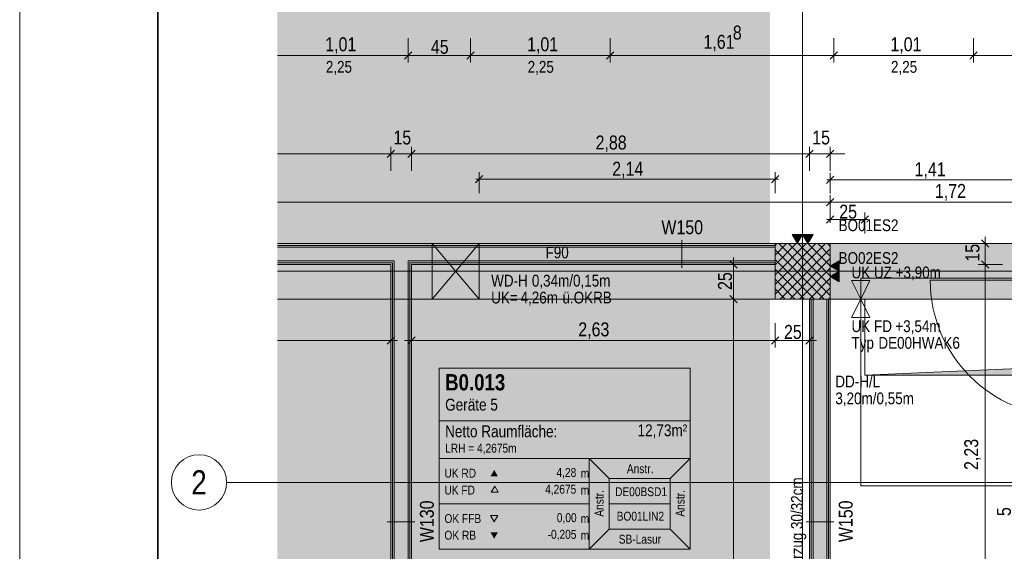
# Model space of a CAD drawing. Extents: x -720 to 300, y 62 to 1162.
# Tile 47 of 143: x -720 to -577, y 825 to 902. Entities that reach past the tile are written whole.
import ezdxf
from ezdxf.enums import TextEntityAlignment as Align
from ezdxf.lldxf.tags import DXFTag

# ---------------------------------------------------------------- set-up
doc = ezdxf.new("R2010")
doc.units = 0
doc.layers.get('0').update_dxf_attribs({"lineweight": 13})
for name, color, linetype, lineweight, true_color in [('--Bem innen', 9, 'Continuous', 13, 0x808080), ('00 -Bauelemente -Dämmung innen', 7, 'Continuous', 9, 0xff7fe6), ('00 -Bauelemente -Gipskarton', 7, 'Continuous', 9, 0xff7fe6), ('00_Beschriftung UZ', 3, 'Continuous', 35, 0x00ff00), ('30 -33 Aussenwände- 3 Aussenstützen', 7, 'Continuous', 50, 0x0000dd), ('30 -34 Innenwände- 11 Durchbruch', 4, 'Continuous', 9, 0x00ffff), ('30 -34 Innenwände- 2 nichttragend', 7, 'Continuous', 18, 0xff7fe6), ('30 -34 Innenwände- 4 Türen_Fenster', 7, 'Continuous', 15, 0x9955ff), ('30 -35 Decken- 1 Konstruktion-Träger- Stahlbeton', 7, 'Continuous', 13, 0x33aa00), ('30 -35 Decken- 11 Durchbruch', 5, 'Continuous', 15, 0x0000ff), ('70 -72 Beschriftung- 1 Beschriftung allgemein', 7, 'Continuous', 9, 0xff6633), ('70 -72 Beschriftung- 2 Beschriftung Bauteile', 7, 'Continuous', 9, 0x9999ff), ('70 -72 Beschriftung- 8 barrierefrei', 7, 'fein_strichliert-A06G94028I', 9, 0x888888), ('70 -75 Raumstempel- 1 Raumstempel', 7, 'Continuous', 25, 0xff6600), ('70 -76 Bemaßung- 2 Allgemein', 9, 'Continuous', 5, 0x808080), ('iwb_Layout Achsbezeichung', 1, 'Continuous', 13, 0xff0000), ('iwb_Layout BA_Markierung', 7, 'Continuous', 9, 0xbadcdc), ('iwb_Schraffur_F90_feuerbestaendig', 1, 'Continuous', 13, 0xff0000), ('iwb_Schraffur_Unterzug', 7, 'Continuous', 5, 0xffffcc)]:
    doc.layers.add(name, color=color, linetype=linetype, lineweight=lineweight, true_color=true_color)
for name, color, linetype, lineweight in [('70 -71 Achsen- 1 Gebäudeachsen', 7, 'STRICHPUNKT2-A06G94018I', 18), ('70 -73 Bauteildarst.- 2 verdeckt 0.15', 7, 'fein_strichliert-A06G94028I', 15), ('70 -75 Raumstempel- 3 Wandstempel', 7, 'Continuous', 50), ('iwb_Plankopf Rahmen', 7, 'Continuous', 35)]:
    doc.layers.add(name, color=color, linetype=linetype, lineweight=lineweight)
doc.styles.get("Standard").update_dxf_attribs({"font": 'ARIALN.TTF'})
tags = doc.linetypes.add('fein_strichliert-A06G94028I', pattern=[4, 1, -2, 1]).pattern_tags.tags
tags[8:9] = [DXFTag(74, 4), DXFTag(75, 0), DXFTag(340, '0'), DXFTag(46, 0.0), DXFTag(50, 0.0), DXFTag(44, 0.0), DXFTag(45, 0.0)]
tags[6:7] = [DXFTag(74, 4), DXFTag(75, 0), DXFTag(340, '0'), DXFTag(46, 0.0), DXFTag(50, 0.0), DXFTag(44, 0.0), DXFTag(45, 0.0)]
tags[4:5] = [DXFTag(74, 4), DXFTag(75, 0), DXFTag(340, '0'), DXFTag(46, 0.0), DXFTag(50, 0.0), DXFTag(44, 0.0), DXFTag(45, 0.0)]
tags = doc.linetypes.add('STRICHPUNKT2', pattern=[12.7, 6.35, -3.175, 0, -3.175]).pattern_tags.tags
tags[10:11] = [DXFTag(74, 4), DXFTag(75, 0), DXFTag(340, '0'), DXFTag(46, 0.0), DXFTag(50, 0.0), DXFTag(44, 0.0), DXFTag(45, 0.0)]
tags[8:9] = [DXFTag(74, 4), DXFTag(75, 0), DXFTag(340, '0'), DXFTag(46, 0.0), DXFTag(50, 0.0), DXFTag(44, 0.0), DXFTag(45, 0.0)]
tags[6:7] = [DXFTag(74, 4), DXFTag(75, 0), DXFTag(340, '0'), DXFTag(46, 0.0), DXFTag(50, 0.0), DXFTag(44, 0.0), DXFTag(45, 0.0)]
tags[4:5] = [DXFTag(74, 4), DXFTag(75, 0), DXFTag(340, '0'), DXFTag(46, 0.0), DXFTag(50, 0.0), DXFTag(44, 0.0), DXFTag(45, 0.0)]
tags = doc.linetypes.add('STRICHPUNKT2-A06G94018I', pattern=[12.7, 6.35, -3.175, 0, -3.175]).pattern_tags.tags
tags[10:11] = [DXFTag(74, 4), DXFTag(75, 0), DXFTag(340, '0'), DXFTag(46, 0.0), DXFTag(50, 0.0), DXFTag(44, 0.0), DXFTag(45, 0.0)]
tags[8:9] = [DXFTag(74, 4), DXFTag(75, 0), DXFTag(340, '0'), DXFTag(46, 0.0), DXFTag(50, 0.0), DXFTag(44, 0.0), DXFTag(45, 0.0)]
tags[6:7] = [DXFTag(74, 4), DXFTag(75, 0), DXFTag(340, '0'), DXFTag(46, 0.0), DXFTag(50, 0.0), DXFTag(44, 0.0), DXFTag(45, 0.0)]
tags[4:5] = [DXFTag(74, 4), DXFTag(75, 0), DXFTag(340, '0'), DXFTag(46, 0.0), DXFTag(50, 0.0), DXFTag(44, 0.0), DXFTag(45, 0.0)]

# ---------------------------------------------------------------- blocks, each defined once
blk = doc.blocks.new('Polygon-A06G93ZT8I')
at = {"color": 0, "linetype": 'ByBlock', "lineweight": -2, "ltscale": 0.13}
blk.add_solid([(-611.22, 86.2), (-682.36, 86.01), (-611.05, 1083.81), (-682.36, 1083.81)], dxfattribs=at)
blk = doc.blocks.new('Referenz-A06G94038I')
at = {"layer": '00 -Bauelemente -Dämmung innen', "color": 0, "linetype": 'Continuous', "lineweight": -2, "ltscale": 0.13}
for p, q in [((-610.36, 868.91), (-682.36, 868.91)), ((-665.46, 866.91), (-682.36, 866.91)), ((-665.46, 777.41), (-665.46, 866.91)), ((-610.36, 866.91), (-663.46, 866.91)), ((-663.46, 777.41), (-663.46, 866.91)), ((-604.86, 778.91), (-604.86, 861.41)), ((-602.86, 778.91), (-602.86, 861.41))]:
    blk.add_line(p, q, dxfattribs=at)
at = {"layer": '00 -Bauelemente -Gipskarton', "color": 0, "linetype": 'Continuous', "lineweight": -2, "ltscale": 0.13}
for p, q in [((-610.36, 869.41), (-682.36, 869.41)), ((-610.36, 869.16), (-682.36, 869.16)), ((-610.36, 868.91), (-682.36, 868.91)), ((-665.46, 866.91), (-682.36, 866.91)), ((-665.71, 866.66), (-682.36, 866.66)), ((-665.96, 866.41), (-682.36, 866.41)), ((-665.96, 777.41), (-665.96, 866.41)), ((-665.71, 777.41), (-665.71, 866.66)), ((-665.46, 777.41), (-665.46, 866.91)), ((-663.46, 777.41), (-663.46, 866.91)), ((-610.36, 866.91), (-663.46, 866.91)), ((-610.36, 866.66), (-663.21, 866.66)), ((-663.21, 777.41), (-663.21, 866.66)), ((-610.36, 866.41), (-662.96, 866.41)), ((-662.96, 777.41), (-662.96, 866.41)), ((-605.36, 778.91), (-605.36, 861.41)), ((-605.11, 778.91), (-605.11, 861.41)), ((-604.86, 778.91), (-604.86, 861.41)), ((-602.86, 778.91), (-602.86, 861.41)), ((-602.61, 778.91), (-602.61, 861.41)), ((-602.36, 778.91), (-602.36, 861.41))]:
    blk.add_line(p, q, dxfattribs=at)
at = {"layer": '00_Beschriftung UZ', "color": 0, "linetype": 'Continuous', "lineweight": -2, "ltscale": 0.13}
for points in [[(-682.36, 869.42), (-682.36, 869.41), (-681.02, 872.08)], [(-682.36, 869.42), (-681.02, 872.08), (-682.36, 872.08)], [(-682.36, 869.4), (-682.36, 869.41), (-681.02, 866.74)], [(-682.36, 869.4), (-681.02, 866.74), (-682.36, 866.74)], [(-682.36, 861.42), (-682.36, 861.41), (-681.02, 864.08)], [(-682.36, 861.42), (-681.02, 864.08), (-682.36, 864.08)], [(-682.36, 861.4), (-682.36, 861.41), (-681.02, 858.74)], [(-682.36, 861.4), (-681.02, 858.74), (-682.36, 858.74)]]:
    blk.add_solid(points, dxfattribs=at)
at = {"layer": '30 -33 Aussenwände- 3 Aussenstützen', "color": 0, "lineweight": -2}
for p, q in [((-610.36, 869.16), (-610.11, 869.41)), ((-610.36, 867.75), (-608.7, 869.41)), ((-610.36, 866.34), (-607.28, 869.41)), ((-610.36, 864.92), (-605.87, 869.41)), ((-610.36, 863.51), (-604.45, 869.41)), ((-610.36, 862.09), (-603.04, 869.41)), ((-609.83, 869.41), (-602.36, 861.94)), ((-608.41, 869.41), (-602.36, 863.36)), ((-607, 869.41), (-602.36, 864.77)), ((-605.59, 869.41), (-602.36, 866.18)), ((-604.17, 869.41), (-602.36, 867.6)), ((-602.76, 869.41), (-602.36, 869.01)), ((-610.36, 868.53), (-603.24, 861.41)), ((-609.62, 861.41), (-602.36, 868.68)), ((-610.36, 867.11), (-604.66, 861.41)), ((-608.21, 861.41), (-602.36, 867.27)), ((-606.36, 866.41), (-606.36, 864.41)), ((-610.36, 865.7), (-606.07, 861.41)), ((-607.36, 865.41), (-605.36, 865.41)), ((-606.8, 861.41), (-602.36, 865.85)), ((-610.36, 864.28), (-607.49, 861.41)), ((-605.38, 861.41), (-602.36, 864.44)), ((-610.36, 862.87), (-608.9, 861.41)), ((-603.97, 861.41), (-602.36, 863.02)), ((-610.36, 861.46), (-610.31, 861.41)), ((-602.55, 861.41), (-602.36, 861.61))]:
    blk.add_line(p, q, dxfattribs=at)
at = {"layer": '30 -33 Aussenwände- 3 Aussenstützen', "color": 0, "linetype": 'Continuous', "lineweight": -2, "ltscale": 0.13}
for p, q in [((-602.36, 869.41), (-610.36, 869.41)), ((-610.36, 869.41), (-610.36, 861.41)), ((-602.36, 861.41), (-602.36, 869.41)), ((-610.36, 861.41), (-602.36, 861.41))]:
    blk.add_line(p, q, dxfattribs=at)
at = {"layer": '30 -34 Innenwände- 11 Durchbruch', "color": 0, "linetype": 'Continuous', "lineweight": -2, "ltscale": 0.13}
for p, q in [((-659.96, 861.41), (-659.96, 869.41)), ((-659.96, 869.41), (-653.16, 861.41)), ((-653.16, 869.41), (-659.96, 861.41)), ((-659.96, 869.41), (-653.16, 869.41)), ((-653.16, 869.41), (-659.96, 861.41)), ((-653.16, 861.41), (-659.96, 869.41)), ((-653.16, 861.41), (-653.16, 869.41)), ((-659.96, 861.41), (-653.16, 861.41))]:
    blk.add_line(p, q, dxfattribs=at)
at = {"layer": '30 -34 Innenwände- 11 Durchbruch', "color": 0, "lineweight": -2}
for points in [[(-659.96, 861.41), (-659.96, 869.41), (-656.56, 865.41)], [(-653.16, 861.41), (-656.56, 865.41), (-653.16, 869.41)]]:
    blk.add_solid(points, dxfattribs=at)
at = {"layer": '30 -34 Innenwände- 2 nichttragend', "color": 0, "linetype": 'Continuous', "lineweight": -2, "ltscale": 0.13}
for p, q in [((-610.36, 869.41), (-682.36, 869.41)), ((-610.36, 869.41), (-610.36, 866.41)), ((-665.96, 866.41), (-682.36, 866.41)), ((-665.96, 777.41), (-665.96, 866.41)), ((-662.96, 777.41), (-662.96, 866.41)), ((-610.36, 866.41), (-662.96, 866.41)), ((-602.36, 861.41), (-605.36, 861.41)), ((-605.36, 778.91), (-605.36, 861.41)), ((-602.36, 778.91), (-602.36, 861.41))]:
    blk.add_line(p, q, dxfattribs=at)
at = {"layer": '30 -34 Innenwände- 4 Türen_Fenster', "color": 0, "linetype": 'fein_strichliert-A06G94028I', "lineweight": -2, "ltscale": 0.13}
blk.add_line((-568.26, 864.13), (-587.9, 864.13), dxfattribs=at)
blk.add_ellipse((-568.26, 864.13), major_axis=(-19.64, 0), ratio=1, start_param=0, end_param=1.570796, dxfattribs=at)
at = {"layer": '30 -35 Decken- 1 Konstruktion-Träger- Stahlbeton', "color": 0, "linetype": 'fein_strichliert-A06G94028I', "lineweight": -2, "ltscale": 0.13}
for p, q in [((-682.36, 869.41), (-306.36, 869.41)), ((-682.36, 861.41), (-306.36, 861.41))]:
    blk.add_line(p, q, dxfattribs=at)
at = {"layer": '30 -35 Decken- 11 Durchbruch', "color": 0, "linetype": 'Continuous', "lineweight": -2, "ltscale": 0.13}
for p, q in [((-597.36, 850.41), (-597.36, 861.41)), ((-597.36, 861.41), (-533.36, 861.41)), ((-546.16, 852.61), (-597.36, 850.41)), ((-597.36, 850.41), (-533.36, 850.41))]:
    blk.add_line(p, q, dxfattribs=at)
at = {"layer": '30 -35 Decken- 11 Durchbruch', "color": 0, "lineweight": -2}
blk.add_solid([(-546.16, 850.41), (-597.36, 850.41), (-546.16, 852.61)], dxfattribs=at)
at = {"layer": '70 -71 Achsen- 1 Gebäudeachsen', "color": 0, "linetype": 'STRICHPUNKT2-A06G94018I', "lineweight": -2, "ltscale": 0.13}
for p, q in [((-606.36, 1084.85), (-606.36, 85.41)), ((-682.36, 865.41), (76.46, 865.41)), ((-682.36, 834.91), (76.46, 834.91))]:
    blk.add_line(p, q, dxfattribs=at)
at = {"layer": '70 -72 Beschriftung- 1 Beschriftung allgemein', "color": 0, "linetype": 'Continuous', "lineweight": -2, "ltscale": 0.13}
for p, q in [((-597.96, 861.41), (-599.29, 864.08)), ((-599.29, 864.08), (-596.62, 864.08)), ((-596.62, 864.08), (-597.96, 861.41)), ((-597.96, 861.41), (-599.29, 858.74)), ((-596.62, 858.74), (-597.96, 861.41)), ((-599.29, 858.74), (-596.62, 858.74))]:
    blk.add_line(p, q, dxfattribs=at)
at = {"layer": '70 -72 Beschriftung- 2 Beschriftung Bauteile', "color": 0, "lineweight": -2}
for p, q in [((-607.11, 869.41), (-607.86, 870.71)), ((-607.86, 870.71), (-606.36, 870.71)), ((-606.36, 870.71), (-607.11, 869.41)), ((-605.61, 869.41), (-606.36, 870.71)), ((-606.36, 870.71), (-604.86, 870.71)), ((-604.86, 870.71), (-605.61, 869.41)), ((-602.36, 866.16), (-601.06, 866.91)), ((-601.06, 866.91), (-601.06, 865.41)), ((-601.06, 865.41), (-602.36, 866.16)), ((-602.36, 864.66), (-601.06, 865.41)), ((-601.06, 865.41), (-601.06, 863.91)), ((-601.06, 863.91), (-602.36, 864.66))]:
    blk.add_line(p, q, dxfattribs=at)
for points in [[(-607.11, 869.41), (-607.86, 870.71), (-607.11, 870.71)], [(-607.11, 869.41), (-607.11, 870.71), (-606.36, 870.71)], [(-605.61, 869.41), (-606.36, 870.71), (-605.61, 870.71)], [(-605.61, 869.41), (-605.61, 870.71), (-604.86, 870.71)], [(-601.06, 865.41), (-602.36, 866.16), (-601.06, 866.91)], [(-601.06, 863.91), (-602.36, 864.66), (-601.06, 865.41)]]:
    blk.add_solid(points, dxfattribs=at)
at = {"layer": '70 -72 Beschriftung- 8 barrierefrei', "color": 0, "linetype": 'fein_strichliert-A06G94028I', "lineweight": -2, "ltscale": 0.13}
for p, q in [((-597.96, 864.41), (-567.96, 864.41)), ((-597.96, 834.41), (-597.96, 864.41)), ((-567.96, 834.41), (-597.96, 834.41))]:
    blk.add_line(p, q, dxfattribs=at)
at = {"layer": '70 -73 Bauteildarst.- 2 verdeckt 0.15', "color": 0, "linetype": 'fein_strichliert-A06G94028I', "lineweight": -2, "ltscale": 0.13}
blk.add_line((-567.96, 869.41), (-602.36, 869.41), dxfattribs=at)
at = {"layer": '70 -75 Raumstempel- 1 Raumstempel', "color": 0, "lineweight": -2}
for p, q in [((-658.96, 851.41), (-658.96, 825.27)), ((-622.63, 851.41), (-658.96, 851.41)), ((-622.63, 825.27), (-622.63, 851.41)), ((-622.63, 843.82), (-658.96, 843.82)), ((-658.96, 838.34), (-637.23, 838.34)), ((-634.35, 835.45), (-637.23, 838.34)), ((-622.63, 838.34), (-637.23, 838.34)), ((-637.23, 838.34), (-637.23, 825.27)), ((-625.52, 835.45), (-622.63, 838.34)), ((-634.35, 828.17), (-634.35, 835.45)), ((-634.35, 835.45), (-625.52, 835.45)), ((-625.52, 828.17), (-625.52, 835.45)), ((-650.92, 834.38), (-651.44, 833.48)), ((-651.44, 833.48), (-650.4, 833.48)), ((-650.4, 833.48), (-650.92, 834.38)), ((-658.96, 831.81), (-637.23, 831.81)), ((-625.52, 831.81), (-634.35, 831.81)), ((-650.99, 829.2), (-651.51, 830.11)), ((-651.51, 830.11), (-650.47, 830.11)), ((-650.47, 830.11), (-650.99, 829.2)), ((-634.35, 828.17), (-637.23, 825.27)), ((-634.35, 828.17), (-625.52, 828.17)), ((-625.52, 828.17), (-622.63, 825.27)), ((-622.63, 825.27), (-658.96, 825.27))]:
    blk.add_line(p, q, dxfattribs=at)
for points in [[(-650.47, 835.8), (-650.99, 836.7), (-651.51, 835.8)], [(-650.47, 827.67), (-650.99, 826.76), (-651.51, 827.67)]]:
    blk.add_solid(points, dxfattribs=at)
at = {"layer": '70 -75 Raumstempel- 3 Wandstempel', "color": 0, "linetype": 'Continuous', "lineweight": -2, "ltscale": 0.13}
for p, q in [((-623.86, 869.91), (-623.86, 865.91)), ((-662.46, 829.21), (-666.46, 829.21)), ((-601.86, 829.21), (-605.86, 829.21))]:
    blk.add_line(p, q, dxfattribs=at)
at = {"layer": '70 -76 Bemaßung- 2 Allgemein', "color": 0, "linetype": 'Continuous', "lineweight": -2, "ltscale": 0.13}
for p, q in [((-663.42, 899.11), (-663.42, 895.61)), ((-663.42, 899.11), (-663.42, 895.61)), ((-654.42, 899.11), (-654.42, 895.61)), ((-654.42, 899.11), (-654.42, 895.61)), ((-634.22, 899.11), (-634.22, 895.61)), ((-634.22, 899.11), (-634.22, 895.61)), ((-601.86, 899.11), (-601.86, 895.61)), ((-601.86, 899.11), (-601.86, 895.61)), ((-581.66, 899.11), (-581.66, 895.61)), ((-581.66, 899.11), (-581.66, 895.61)), ((-664.48, 896.61), (-682.36, 896.61)), ((-662.42, 896.61), (-664.48, 896.61)), ((-664.42, 896.61), (-662.36, 896.61)), ((-663.95, 896.08), (-662.89, 897.14)), ((-662.89, 897.14), (-663.95, 896.08)), ((-655.48, 896.61), (-662.36, 896.61)), ((-653.42, 896.61), (-655.48, 896.61)), ((-655.42, 896.61), (-653.36, 896.61)), ((-654.95, 896.08), (-653.89, 897.14)), ((-653.89, 897.14), (-654.95, 896.08)), ((-635.28, 896.61), (-653.36, 896.61)), ((-633.22, 896.61), (-635.28, 896.61)), ((-635.22, 896.61), (-633.16, 896.61)), ((-633.69, 897.14), (-634.75, 896.08)), ((-634.75, 896.08), (-633.69, 897.14)), ((-602.92, 896.61), (-633.16, 896.61)), ((-600.86, 896.61), (-602.92, 896.61)), ((-602.86, 896.61), (-600.8, 896.61)), ((-602.39, 896.08), (-601.33, 897.14)), ((-601.33, 897.14), (-602.39, 896.08)), ((-582.72, 896.61), (-600.8, 896.61)), ((-580.66, 896.61), (-582.72, 896.61)), ((-582.66, 896.61), (-580.6, 896.61)), ((-582.19, 896.08), (-581.13, 897.14)), ((-581.13, 897.14), (-582.19, 896.08)), ((-532.68, 896.61), (-580.6, 896.61)), ((-665.96, 879.91), (-665.96, 883.41)), ((-665.96, 879.91), (-665.96, 883.41)), ((-662.96, 879.91), (-662.96, 883.41)), ((-662.96, 879.91), (-662.96, 883.41)), ((-605.36, 879.91), (-605.36, 883.41)), ((-605.36, 879.91), (-605.36, 883.41)), ((-602.36, 879.91), (-602.36, 883.41)), ((-667.02, 882.41), (-682.36, 882.41)), ((-667.02, 882.41), (-668.08, 882.41)), ((-664.96, 882.41), (-667.02, 882.41)), ((-664.96, 882.41), (-667.02, 882.41)), ((-665.43, 882.94), (-666.49, 881.88)), ((-665.43, 882.94), (-666.49, 881.88)), ((-662.96, 882.41), (-665.96, 882.41)), ((-663.96, 882.41), (-661.9, 882.41)), ((-663.96, 882.41), (-661.9, 882.41)), ((-663.49, 881.88), (-662.43, 882.94)), ((-663.49, 881.88), (-662.43, 882.94)), ((-606.42, 882.41), (-661.9, 882.41)), ((-661.9, 882.41), (-660.84, 882.41)), ((-606.42, 882.41), (-607.48, 882.41)), ((-604.36, 882.41), (-606.42, 882.41)), ((-604.36, 882.41), (-606.42, 882.41)), ((-604.83, 882.94), (-605.89, 881.88)), ((-604.83, 882.94), (-605.89, 881.88)), ((-602.36, 882.41), (-605.36, 882.41)), ((-603.36, 882.41), (-601.3, 882.41)), ((-602.89, 881.88), (-601.83, 882.94)), ((-601.3, 882.41), (-600.24, 882.41)), ((-653.69, 878.19), (-652.63, 879.25)), ((-653.16, 876.72), (-653.16, 879.72)), ((-609.83, 879.25), (-610.89, 878.19)), ((-610.36, 876.72), (-610.36, 879.72)), ((-602.89, 878.12), (-601.83, 879.18)), ((-602.36, 876.65), (-602.36, 879.65)), ((-653.66, 878.72), (-652.1, 878.72)), ((-611.42, 878.72), (-652.1, 878.72)), ((-609.86, 878.72), (-611.42, 878.72)), ((-602.86, 878.65), (-601.3, 878.65)), ((-575.22, 878.65), (-601.3, 878.65)), ((-602.36, 872.91), (-602.36, 876.41)), ((-602.36, 872.91), (-602.36, 876.41)), ((-603.42, 875.41), (-682.36, 875.41)), ((-601.36, 875.41), (-603.42, 875.41)), ((-603.36, 875.41), (-601.3, 875.41)), ((-602.89, 874.88), (-601.83, 875.94)), ((-601.83, 875.94), (-602.89, 874.88)), ((-569.02, 875.41), (-601.3, 875.41)), ((-602.89, 872.36), (-601.83, 873.42)), ((-602.36, 872.41), (-602.36, 873.89)), ((-596.83, 873.42), (-597.89, 872.36)), ((-597.36, 870.89), (-597.36, 873.89)), ((-602.86, 872.89), (-601.3, 872.89)), ((-598.42, 872.89), (-601.3, 872.89)), ((-596.86, 872.89), (-598.42, 872.89)), ((-577.46, 869.41), (-580.96, 869.41)), ((-580.49, 869.94), (-579.43, 868.88)), ((-579.96, 870.41), (-579.96, 868.35)), ((-579.96, 868.35), (-579.96, 867.47)), ((-613.86, 866.41), (-617.36, 866.41)), ((-616.89, 866.94), (-615.83, 865.88)), ((-616.36, 867.41), (-616.36, 865.35)), ((-577.46, 866.41), (-580.96, 866.41)), ((-577.46, 866.41), (-580.96, 866.41)), ((-579.43, 865.88), (-580.49, 866.94)), ((-580.49, 866.94), (-579.43, 865.88)), ((-579.96, 865.41), (-579.96, 867.47)), ((-579.96, 867.41), (-579.96, 865.35)), ((-616.36, 862.47), (-616.36, 865.35)), ((-579.96, 865.35), (-579.96, 822.87)), ((-616.89, 861.94), (-615.83, 860.88)), ((-615.83, 860.88), (-616.89, 861.94)), ((-616.36, 860.41), (-616.36, 862.47)), ((-616.36, 862.41), (-616.36, 860.35)), ((-613.86, 861.41), (-617.36, 861.41)), ((-613.86, 861.41), (-617.36, 861.41)), ((-616.36, 779.97), (-616.36, 860.35)), ((-665.96, 857.91), (-665.96, 854.41)), ((-662.96, 857.91), (-662.96, 854.41)), ((-610.36, 857.91), (-610.36, 854.41)), ((-610.36, 857.91), (-610.36, 854.41)), ((-605.36, 857.91), (-605.36, 854.41)), ((-667.02, 855.41), (-682.36, 855.41)), ((-664.96, 855.41), (-667.02, 855.41)), ((-665.43, 855.94), (-666.49, 854.88)), ((-663.96, 855.41), (-661.9, 855.41)), ((-663.49, 854.88), (-662.43, 855.94)), ((-611.42, 855.41), (-661.9, 855.41)), ((-609.36, 855.41), (-611.42, 855.41)), ((-611.36, 855.41), (-609.3, 855.41)), ((-609.83, 855.94), (-610.89, 854.88)), ((-610.89, 854.88), (-609.83, 855.94)), ((-606.42, 855.41), (-609.3, 855.41)), ((-604.36, 855.41), (-606.42, 855.41)), ((-604.83, 855.94), (-605.89, 854.88))]:
    blk.add_line(p, q, dxfattribs=at)
at = {"layer": '--Bem innen', "color": 0, "linetype": 'Continuous', "lineweight": -2, "ltscale": 0.13, "char_height": 1.7, "attachment_point": 1}
for insert in [(-675.35, 895.81), (-646.15, 895.81), (-593.58, 895.81)]:
    blk.add_mtext('{\\fArial Narrow;2,25}', dxfattribs=dict(at, insert=insert))
at = {"layer": '30 -34 Innenwände- 11 Durchbruch', "color": 0, "linetype": 'Continuous', "lineweight": -2, "ltscale": 0.13, "char_height": 1.7, "attachment_point": 1}
for s, insert in [('{\\fArial Narrow;WD-H}', (-651.43, 864.91)), ('{\\fArial Narrow;0,34m/0,15m}', (-645.54, 864.91)), ('{\\fArial Narrow;UK=}', (-651.43, 862.47)), ('{\\fArial Narrow;4,26m}', (-647.18, 862.47)), ('{\\fArial Narrow;ü.OKRB}', (-641.12, 862.47))]:
    blk.add_mtext(s, dxfattribs=dict(at, insert=insert))
at = {"layer": '30 -35 Decken- 11 Durchbruch', "color": 0, "linetype": 'Continuous', "lineweight": -2, "ltscale": 0.13, "char_height": 1.7, "attachment_point": 1}
for s, insert in [('{\\fArial Narrow;DD-H/L}', (-601.63, 850.34)), ('{\\fArial Narrow;3,20m/0,55m}', (-601.63, 847.9))]:
    blk.add_mtext(s, dxfattribs=dict(at, insert=insert))
at = {"layer": '30 -35 Decken- 11 Durchbruch', "color": 0, "linetype": 'ByBlock', "lineweight": -2, "ltscale": 0.13, "insert": (-597.36, 842.86), "char_height": 0.0036, "attachment_point": 1}
for s in ['{\\fArial Narrow;prm2_type}', '{\\fArial Narrow;prm5_value}', '{\\fArial Narrow;prm0_value}', '{\\fArial Narrow;IFC_UUID}', '{\\fArial Narrow;instanceID}', '{\\fArial Narrow;prm4_type}', '{\\fArial Narrow;prm2_name}', '{\\fArial Narrow;prm7_type}', '{\\fArial Narrow;prm5_type}', '{\\fArial Narrow;prm6_type}', '{\\fArial Narrow;prm2_value}', '{\\fArial Narrow;prm3_value}', '{\\fArial Narrow;prm6_value}', '{\\fArial Narrow;prm1_name}', '{\\fArial Narrow;prm0_name}', '{\\fArial Narrow;prm3_name}', '{\\fArial Narrow;prm0_type}', '{\\fArial Narrow;prm4_name}', '{\\fArial Narrow;prm4_value}', '{\\fArial Narrow;prm3_type}', '{\\fArial Narrow;prm5_name}', '{\\fArial Narrow;prm1_type}', '{\\fArial Narrow;prm7_name}', '{\\fArial Narrow;prm6_name}', '{\\fArial Narrow;prm1_value}', '{\\fArial Narrow;prm7_value}']:
    blk.add_mtext(s, dxfattribs=at)
at = {"layer": '70 -72 Beschriftung- 1 Beschriftung allgemein', "color": 0, "linetype": 'Continuous', "lineweight": -2, "ltscale": 0.13, "char_height": 1.7, "attachment_point": 1}
for s, insert in [('{\\fArial Narrow;BO01ES2}', (-601.16, 872.92)), ('{\\fArial Narrow;BO02ES2}', (-601.16, 868.18)), ('{\\fArial Narrow;UK UZ +3,90m}', (-599.29, 866.1)), ('{\\fArial Narrow;UK}', (-599.29, 858.33)), ('{\\fArial Narrow;FD}', (-596.03, 858.33)), ('{\\fArial Narrow;+3,54m}', (-592.95, 858.33)), ('{\\fArial Narrow;Typ}', (-599.29, 855.92)), ('{\\fArial Narrow;DE00HWAK6}', (-595.4, 855.92))]:
    blk.add_mtext(s, dxfattribs=dict(at, insert=insert))
at = {"layer": '70 -72 Beschriftung- 1 Beschriftung allgemein', "color": 0, "linetype": 'Continuous', "lineweight": -2, "ltscale": 0.13, "char_height": 1.7, "attachment_point": 1, "rotation": 90}
for s, insert in [('{\\fArial Narrow;30/32cm}', (-608.04, 828.16)), ('{\\fArial Narrow;OB-Unterzug}', (-608.04, 816.28))]:
    blk.add_mtext(s, dxfattribs=dict(at, insert=insert))
at = {"layer": '70 -75 Raumstempel- 1 Raumstempel', "color": 0, "linetype": 'Continuous', "lineweight": -2, "ltscale": 0.13, "attachment_point": 1}
for s, insert, char_height, rotation in [('{\\fArial Narrow|b1|i0;B0.013}', (-658.09, 850.55), 2.3536, 0), ('{\\fArial Narrow;Geräte 5}', (-658.09, 847), 1.7117, 0), ('{\\fArial Narrow;12,73m²}', (-630.25, 843.29), 1.7117, 0), ('{\\fArial Narrow;Netto Raumfläche:}', (-658.09, 843.14), 1.7117, 0), ('{\\fArial Narrow;LRH = 4,2675m}', (-658.09, 840.49), 1.2838, 0), ('{\\fArial Narrow;UK RD}', (-658.19, 836.88), 1.2838, 0), ('{\\fArial Narrow;4,28}', (-641.98, 836.99), 1.2838, 0), ('{\\fArial Narrow;m}', (-638.47, 836.87), 1.2838, 0), ('{\\fArial Narrow;Anstr.}', (-631.79, 837.52), 1.2838, 0), ('{\\fArial Narrow;UK FD}', (-658.19, 834.44), 1.2838, 0), ('{\\fArial Narrow;4,2675}', (-643.62, 834.56), 1.2838, 0), ('{\\fArial Narrow;m}', (-638.47, 834.43), 1.2838, 0), ('{\\fArial Narrow;Anstr.}', (-636.44, 829.95), 1.2838, 90), ('{\\fArial Narrow;DE00BSD1}', (-633.5, 834.2), 1.2838, 0), ('{\\fArial Narrow;Anstr.}', (-624.73, 829.95), 1.2838, 90), ('{\\fArial Narrow;BO01LIN2}', (-633.27, 830.66), 1.2838, 0), ('{\\fArial Narrow;OK FFB}', (-658.19, 830.32), 1.2838, 0), ('{\\fArial Narrow;0,00}', (-641.93, 830.45), 1.2838, 0), ('{\\fArial Narrow;m}', (-638.47, 830.32), 1.2838, 0), ('{\\fArial Narrow;OK RB}', (-658.19, 827.91), 1.2838, 0), ('{\\fArial Narrow;-0,205}', (-643.26, 828.04), 1.2838, 0), ('{\\fArial Narrow;m}', (-638.47, 827.91), 1.2838, 0), ('{\\fArial Narrow;SB-Lasur}', (-632.97, 827.34), 1.2838, 0)]:
    blk.add_mtext(s, dxfattribs=dict(at, insert=insert, char_height=char_height, rotation=rotation))
at = {"layer": '70 -75 Raumstempel- 3 Wandstempel', "color": 0, "linetype": 'Continuous', "lineweight": -2, "ltscale": 0.13, "attachment_point": 1}
for s, insert, char_height in [('{\\fArial Narrow;W150}', (-626.8, 872.79), 2.0138), ('{\\fArial Narrow;F90}', (-643.56, 868.99), 1.7)]:
    blk.add_mtext(s, dxfattribs=dict(at, insert=insert, char_height=char_height))
at = {"layer": '70 -75 Raumstempel- 3 Wandstempel', "color": 0, "linetype": 'Continuous', "lineweight": -2, "ltscale": 0.13, "char_height": 2.0138, "attachment_point": 1, "rotation": 90}
for s, insert in [('{\\fArial Narrow;W130}', (-661.74, 826.27)), ('{\\fArial Narrow;W150}', (-601.14, 826.27))]:
    blk.add_mtext(s, dxfattribs=dict(at, insert=insert))
at = {"layer": '70 -76 Bemaßung- 2 Allgemein', "color": 0, "linetype": 'Continuous', "lineweight": -2, "ltscale": 0.13, "char_height": 2.0138, "attachment_point": 1}
for s, insert in [('{\\fArial Narrow;8}', (-616.46, 900.92)), ('{\\fArial Narrow;1,01}', (-675.43, 899.23)), ('{\\fArial Narrow;1,01}', (-646.23, 899.23)), ('{\\fArial Narrow;1,61}', (-620.71, 899.58)), ('{\\fArial Narrow;1,01}', (-593.66, 899.23)), ('{\\fArial Narrow;45}', (-660.15, 898.86)), ('{\\fArial Narrow;15}', (-665.57, 885.76)), ('{\\fArial Narrow;2,88}', (-636.32, 885.03)), ('{\\fArial Narrow;15}', (-604.97, 885.76)), ('{\\fArial Narrow;2,14}', (-633.91, 881.24)), ('{\\fArial Narrow;1,41}', (-590.16, 881.17)), ('{\\fArial Narrow;1,72}', (-587.22, 878.03)), ('{\\fArial Narrow;25}', (-601.06, 875.04)), ('{\\fArial Narrow;2,63}', (-638.82, 858.03)), ('{\\fArial Narrow;25}', (-609.06, 857.66))]:
    blk.add_mtext(s, dxfattribs=dict(at, insert=insert))
at = {"layer": '70 -76 Bemaßung- 2 Allgemein', "color": 0, "linetype": 'Continuous', "lineweight": -2, "ltscale": 0.13, "char_height": 2.0138, "attachment_point": 1, "rotation": 90}
for s, insert in [('{\\fArial Narrow;15}', (-582.8, 866.8)), ('{\\fArial Narrow;25}', (-618.61, 862.71)), ('{\\fArial Narrow;2,23}', (-582.98, 836.7)), ('{\\fArial Narrow;5}', (-578.25, 830.04))]:
    blk.add_mtext(s, dxfattribs=dict(at, insert=insert))
blk = doc.blocks.new('Referenz-A06G94058I')
at = {"layer": 'iwb_Schraffur_F90_feuerbestaendig', "linetype": 'Continuous', "ltscale": 0.13}
for points in [[(-682.36, 869.41), (-602.36, 869.41), (-682.36, 868.51)], [(-602.36, 869.41), (-605.36, 866.41), (-682.36, 866.41)], [(-602.36, 869.41), (-682.36, 866.41), (-682.36, 868.51)], [(-602.36, 777.41), (-605.36, 772.41), (-602.36, 869.41)], [(-605.36, 772.41), (-602.36, 869.41), (-605.36, 866.41)]]:
    blk.add_solid(points, dxfattribs=at)
at = {"layer": 'iwb_Schraffur_Unterzug', "linetype": 'Continuous', "ltscale": 0.13}
for points in [[(-682.36, 869.41), (4.14, 869.41), (-682.36, 867.15)], [(-682.36, 867.15), (4.14, 869.41), (4.14, 861.41)], [(-682.36, 867.15), (4.14, 861.41), (-682.36, 863.67)], [(-682.36, 863.67), (4.14, 861.41), (-682.36, 861.41)]]:
    blk.add_solid(points, dxfattribs=at)

msp = doc.modelspace()

# ---------------------------------------------------------------- linework, layer by layer
at = {"layer": 'iwb_Layout Achsbezeichung', "linetype": 'STRICHPUNKT2', "lineweight": 13, "ltscale": 0.39}
msp.add_line((-682.36, 834.91), (-689.7, 834.91), dxfattribs=at)
at = {"layer": 'iwb_Layout Achsbezeichung', "ltscale": 0.39}
msp.add_circle((-693.7, 834.91), 4, dxfattribs=at)
at = {"layer": 'iwb_Plankopf Rahmen', "color": 8, "lineweight": 13, "ltscale": 0.13, "true_color": 0x808080}
msp.add_lwpolyline([(300.35, 62.43), (-719.65, 62.43), (-719.65, 1162.43), (300.35, 1162.43), (300.35, 62.43)], close=True, dxfattribs=at)
at = {"layer": 'iwb_Plankopf Rahmen', "ltscale": 0.35}
msp.add_lwpolyline([(-699.65, 67.43), (-699.65, 1157.43), (295.35, 1157.43), (295.35, 67.43), (-599.65, 67.43), (-699.65, 67.43)], close=True, dxfattribs=at)

# ---------------------------------------------------------------- block references
at = {"color": 8, "lineweight": 13, "ltscale": 0.13, "true_color": 0x808080}
msp.add_blockref('Referenz-A06G94038I', (0, 0), dxfattribs=at)
at = {"color": 8, "lineweight": 25, "ltscale": 0.25, "true_color": 0x808080}
msp.add_blockref('Referenz-A06G94058I', (0, 0), dxfattribs=at)
at = {"layer": 'iwb_Layout BA_Markierung', "ltscale": 0.13}
msp.add_blockref('Polygon-A06G93ZT8I', (0, 0), dxfattribs=at)

# ---------------------------------------------------------------- texts
at = {"layer": 'iwb_Layout Achsbezeichung', "ltscale": 0.39}
msp.add_text('2', height=3.5, dxfattribs=at).set_placement((-693.7, 834.91), align=Align.MIDDLE_CENTER)

doc.saveas('drawing.dxf')
